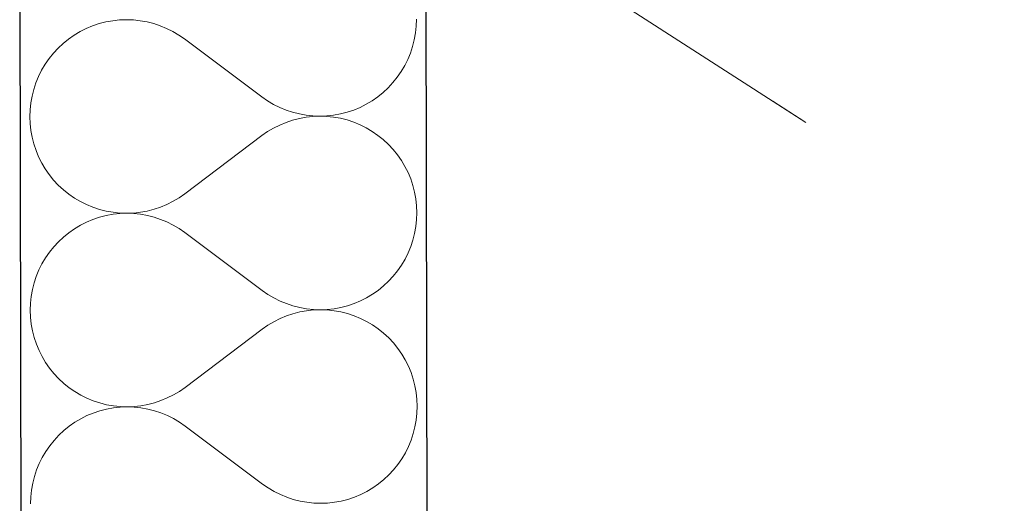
# Model space of a CAD drawing. Header units: millimetres. Extents: x -23738 to 4435, y -2716 to 20653.
# Tile 152 of 160: x -11148 to -10760, y 18571 to 18761. Entities that reach past the tile are written whole.
import ezdxf

# ---------------------------------------------------------------- set-up
doc = ezdxf.new("R2010")
doc.units = ezdxf.units.MM
doc.header["$MEASUREMENT"] = 0
doc.linetypes.add('Wipeout_Contour', pattern=[1000, 0, -1000])
doc.linetypes.add('Čerchovaná', pattern=[450, 200, -117.5, 15, -117.5])
for name, color, linetype in [('9._POHLED ZÁPADNÍ_2_2D prvky - obecné', 7, 'Continuous'), ('9._POHLED ZÁPADNÍ_2_Konstrukce - krov', 7, 'Continuous'), ('9._POHLED ZÁPADNÍ_2_Konstrukce - nosné', 7, 'Continuous'), ('9._POHLED ZÁPADNÍ_2_Nové_Konstrukce - nosné', 7, 'Continuous'), ('9._POHLED ZÁPADNÍ_2_Nové_Výplně - Povrchové', 7, 'Continuous'), ('9._POHLED ZÁPADNÍ_2_Nové_Výplně – Řezové', 7, 'Continuous'), ('9._POHLED ZÁPADNÍ_2_Výplně - Povrchové', 7, 'Continuous'), ('9._POHLED ZÁPADNÍ_2_VÝTAH VAR 1', 7, 'Continuous')]:
    doc.layers.add(name, color=color, linetype=linetype)

# ---------------------------------------------------------------- blocks, each defined once
blk = doc.blocks.new('*X21', base_point=(-24533.14, -6254.22))
at = {"layer": '9._POHLED ZÁPADNÍ_2_Nové_Výplně – Řezové', "color": 21, "linetype": 'Continuous', "lineweight": 20, "true_color": 0xffaaaa}
for p, q in [((-11106.05, 18761.29), (-11108.77, 18761.19)), ((-11103.33, 18761.2), (-11106.05, 18761.29)), ((-10991.88, 18758.78), (-10991.79, 18761.5)), ((-11121.88, 18757.83), (-11124.31, 18756.61)), ((-11119.37, 18758.87), (-11121.88, 18757.83)), ((-11116.79, 18759.74), (-11119.37, 18758.87)), ((-11114.15, 18760.41), (-11116.79, 18759.74)), ((-11111.47, 18760.9), (-11114.15, 18760.41)), ((-11108.77, 18761.19), (-11111.47, 18760.9)), ((-11100.63, 18760.91), (-11103.33, 18761.2)), ((-11097.95, 18760.43), (-11100.63, 18760.91)), ((-11095.31, 18759.76), (-11097.95, 18760.43)), ((-11092.73, 18758.9), (-11095.31, 18759.76)), ((-11090.21, 18757.87), (-11092.73, 18758.9)), ((-11087.78, 18756.65), (-11090.21, 18757.87)), ((-10992.17, 18756.07), (-10991.88, 18758.78)), ((-11128.88, 18753.66), (-11130.99, 18751.95)), ((-11126.65, 18755.22), (-11128.88, 18753.66)), ((-11124.31, 18756.61), (-11126.65, 18755.22)), ((-11085.44, 18755.26), (-11087.78, 18756.65)), ((-11083.2, 18753.72), (-11085.44, 18755.26)), ((-11052.69, 18730.91), (-11083.2, 18753.72)), ((-10992.65, 18753.39), (-10992.17, 18756.07)), ((-11132.98, 18750.1), (-11134.83, 18748.1)), ((-11130.99, 18751.95), (-11132.98, 18750.1)), ((-10994.17, 18748.17), (-10993.31, 18750.76)), ((-10993.31, 18750.76), (-10992.65, 18753.39)), ((-11136.54, 18745.98), (-11138.09, 18743.74)), ((-11134.83, 18748.1), (-11136.54, 18745.98)), ((-10995.21, 18745.66), (-10994.17, 18748.17)), ((-11138.09, 18743.74), (-11139.47, 18741.4)), ((-10997.8, 18740.88), (-10996.42, 18743.22)), ((-10996.42, 18743.22), (-10995.21, 18745.66)), ((-11140.68, 18738.97), (-11141.72, 18736.45)), ((-11139.47, 18741.4), (-11140.68, 18738.97)), ((-11001.06, 18736.52), (-10999.35, 18738.65)), ((-10999.35, 18738.65), (-10997.8, 18740.88)), ((-11141.72, 18736.45), (-11142.58, 18733.87)), ((-11004.9, 18732.67), (-11002.91, 18734.53)), ((-11002.91, 18734.53), (-11001.06, 18736.52)), ((-11143.25, 18731.23), (-11143.72, 18728.56)), ((-11142.58, 18733.87), (-11143.25, 18731.23)), ((-11052.69, 18730.91), (-11050.45, 18729.36)), ((-11009.24, 18729.41), (-11007.01, 18730.96)), ((-11007.01, 18730.96), (-11004.9, 18732.67)), ((-11143.72, 18728.56), (-11144.01, 18725.85)), ((-11050.45, 18729.36), (-11048.11, 18727.98)), ((-11048.11, 18727.98), (-11045.68, 18726.76)), ((-11045.68, 18726.76), (-11043.16, 18725.72)), ((-11016.53, 18725.75), (-11014.01, 18726.8)), ((-11014.01, 18726.8), (-11011.58, 18728.02)), ((-11011.58, 18728.02), (-11009.24, 18729.41)), ((-11144.01, 18725.85), (-11144.1, 18723.13)), ((-11144.1, 18723.13), (-11144, 18720.41)), ((-11043.16, 18725.72), (-11040.58, 18724.87)), ((-11040.58, 18724.87), (-11037.94, 18724.2)), ((-11037.94, 18724.2), (-11035.27, 18723.72)), ((-11035.26, 18722.93), (-11037.94, 18722.44)), ((-11035.27, 18723.72), (-11032.56, 18723.43)), ((-11032.56, 18723.23), (-11035.26, 18722.93)), ((-11032.56, 18723.43), (-11029.84, 18723.33)), ((-11029.84, 18723.33), (-11032.56, 18723.23)), ((-11029.84, 18723.33), (-11027.12, 18723.43)), ((-11027.12, 18723.24), (-11029.84, 18723.33)), ((-11027.12, 18723.43), (-11024.42, 18723.73)), ((-11024.42, 18722.96), (-11027.12, 18723.24)), ((-11024.42, 18723.73), (-11021.74, 18724.21)), ((-11021.74, 18722.48), (-11024.42, 18722.96)), ((-11021.74, 18724.21), (-11019.11, 18724.89)), ((-11019.1, 18721.82), (-11021.74, 18722.48)), ((-11019.11, 18724.89), (-11016.53, 18725.75)), ((-11144, 18720.41), (-11143.7, 18717.71)), ((-11048.09, 18718.63), (-11050.43, 18717.23)), ((-11045.66, 18719.85), (-11048.09, 18718.63)), ((-11043.15, 18720.9), (-11045.66, 18719.85)), ((-11040.57, 18721.76), (-11043.15, 18720.9)), ((-11037.94, 18722.44), (-11040.57, 18721.76)), ((-11016.52, 18720.96), (-11019.1, 18721.82)), ((-11014, 18719.93), (-11016.52, 18720.96)), ((-11011.57, 18718.71), (-11014, 18719.93)), ((-11009.22, 18717.33), (-11011.57, 18718.71)), ((-11143.7, 18717.71), (-11143.22, 18715.03)), ((-11143.22, 18715.03), (-11142.54, 18712.4)), ((-11052.66, 18715.67), (-11083.1, 18692.76)), ((-11050.43, 18717.23), (-11052.66, 18715.67)), ((-11006.98, 18715.78), (-11009.22, 18717.33)), ((-11004.86, 18714.08), (-11006.98, 18715.78)), ((-11142.54, 18712.4), (-11141.67, 18709.82)), ((-11002.87, 18712.23), (-11004.86, 18714.08)), ((-11001.01, 18710.24), (-11002.87, 18712.23)), ((-11141.67, 18709.82), (-11140.63, 18707.31)), ((-11140.63, 18707.31), (-11139.41, 18704.88)), ((-10999.3, 18708.13), (-11001.01, 18710.24)), ((-10997.74, 18705.9), (-10999.3, 18708.13)), ((-11139.41, 18704.88), (-11138.01, 18702.54)), ((-10996.35, 18703.56), (-10997.74, 18705.9)), ((-10995.13, 18701.13), (-10996.35, 18703.56)), ((-11138.01, 18702.54), (-11136.46, 18700.31)), ((-11136.46, 18700.31), (-11134.75, 18698.19)), ((-10994.08, 18698.62), (-10995.13, 18701.13)), ((-11134.75, 18698.19), (-11132.89, 18696.2)), ((-11132.89, 18696.2), (-11130.89, 18694.36)), ((-10993.22, 18696.04), (-10994.08, 18698.62)), ((-10992.54, 18693.41), (-10993.22, 18696.04)), ((-11130.89, 18694.36), (-11128.77, 18692.65)), ((-11128.77, 18692.65), (-11126.53, 18691.11)), ((-11085.33, 18691.21), (-11083.1, 18692.76)), ((-10992.05, 18690.73), (-10992.54, 18693.41)), ((-11126.53, 18691.11), (-11124.19, 18689.72)), ((-11124.19, 18689.72), (-11121.75, 18688.51)), ((-11121.75, 18688.51), (-11119.24, 18687.48)), ((-11092.6, 18687.54), (-11090.09, 18688.59)), ((-11090.09, 18688.59), (-11087.66, 18689.81)), ((-11087.66, 18689.81), (-11085.33, 18691.21)), ((-10991.76, 18688.02), (-10992.05, 18690.73)), ((-10991.65, 18685.31), (-10991.76, 18688.02)), ((-11119.24, 18687.48), (-11116.66, 18686.62)), ((-11116.66, 18686.62), (-11114.02, 18685.96)), ((-11114.01, 18684.22), (-11116.65, 18683.55)), ((-11114.02, 18685.96), (-11111.34, 18685.48)), ((-11111.34, 18684.71), (-11114.01, 18684.22)), ((-11111.34, 18685.48), (-11108.63, 18685.19)), ((-11108.63, 18685), (-11111.34, 18684.71)), ((-11108.63, 18685.19), (-11105.91, 18685.1)), ((-11105.91, 18685.1), (-11108.63, 18685)), ((-11105.91, 18685.1), (-11103.2, 18685.21)), ((-11103.2, 18685.01), (-11105.91, 18685.1)), ((-11103.2, 18685.21), (-11100.49, 18685.5)), ((-11100.49, 18684.72), (-11103.2, 18685.01)), ((-11100.49, 18685.5), (-11097.82, 18685.99)), ((-11097.81, 18684.24), (-11100.49, 18684.72)), ((-11097.82, 18685.99), (-11095.18, 18686.67)), ((-11095.18, 18683.57), (-11097.81, 18684.24)), ((-11095.18, 18686.67), (-11092.6, 18687.54)), ((-10991.75, 18682.59), (-10991.65, 18685.31)), ((-11124.17, 18680.42), (-11126.51, 18679.03)), ((-11121.74, 18681.64), (-11124.17, 18680.42)), ((-11119.23, 18682.68), (-11121.74, 18681.64)), ((-11116.65, 18683.55), (-11119.23, 18682.68)), ((-11092.59, 18682.71), (-11095.18, 18683.57)), ((-11090.08, 18681.68), (-11092.59, 18682.71)), ((-11087.65, 18680.46), (-11090.08, 18681.68)), ((-11085.3, 18679.07), (-11087.65, 18680.46)), ((-10992.51, 18677.2), (-10992.03, 18679.88)), ((-10992.03, 18679.88), (-10991.75, 18682.59)), ((-11128.74, 18677.47), (-11130.86, 18675.76)), ((-11126.51, 18679.03), (-11128.74, 18677.47)), ((-11083.07, 18677.52), (-11085.3, 18679.07)), ((-11052.55, 18654.72), (-11083.07, 18677.52)), ((-10993.18, 18674.57), (-10992.51, 18677.2)), ((-11132.85, 18673.91), (-11134.7, 18671.91)), ((-11130.86, 18675.76), (-11132.85, 18673.91)), ((-10994.03, 18671.98), (-10993.18, 18674.57)), ((-11136.4, 18669.79), (-11137.95, 18667.55)), ((-11134.7, 18671.91), (-11136.4, 18669.79)), ((-10996.28, 18667.03), (-10995.07, 18669.47)), ((-10995.07, 18669.47), (-10994.03, 18671.98)), ((-11139.34, 18665.21), (-11140.55, 18662.78)), ((-11137.95, 18667.55), (-11139.34, 18665.21)), ((-10999.22, 18662.45), (-10997.67, 18664.69)), ((-10997.67, 18664.69), (-10996.28, 18667.03)), ((-11140.55, 18662.78), (-11141.59, 18660.26)), ((-11000.92, 18660.33), (-10999.22, 18662.45)), ((-11142.44, 18657.68), (-11143.11, 18655.04)), ((-11141.59, 18660.26), (-11142.44, 18657.68)), ((-11004.76, 18656.48), (-11002.77, 18658.34)), ((-11002.77, 18658.34), (-11000.92, 18660.33)), ((-11143.11, 18655.04), (-11143.59, 18652.37)), ((-11052.55, 18654.72), (-11050.32, 18653.17)), ((-11050.32, 18653.17), (-11047.97, 18651.79)), ((-11011.45, 18651.83), (-11009.11, 18653.22)), ((-11009.11, 18653.22), (-11006.88, 18654.77)), ((-11006.88, 18654.77), (-11004.76, 18656.48)), ((-11143.87, 18649.66), (-11143.97, 18646.94)), ((-11143.59, 18652.37), (-11143.87, 18649.66)), ((-11047.97, 18651.79), (-11045.54, 18650.57)), ((-11045.54, 18650.57), (-11043.03, 18649.53)), ((-11043.03, 18649.53), (-11040.44, 18648.68)), ((-11018.97, 18648.7), (-11016.39, 18649.56)), ((-11016.39, 18649.56), (-11013.88, 18650.61)), ((-11013.88, 18650.61), (-11011.45, 18651.83)), ((-11143.97, 18646.94), (-11143.86, 18644.22)), ((-11040.44, 18645.57), (-11043.02, 18644.71)), ((-11040.44, 18648.68), (-11037.81, 18648.01)), ((-11037.8, 18646.25), (-11040.44, 18645.57)), ((-11037.81, 18648.01), (-11035.13, 18647.53)), ((-11035.13, 18646.74), (-11037.8, 18646.25)), ((-11035.13, 18647.53), (-11032.42, 18647.24)), ((-11032.42, 18647.04), (-11035.13, 18646.74)), ((-11032.42, 18647.24), (-11029.71, 18647.14)), ((-11029.71, 18647.14), (-11032.42, 18647.04)), ((-11029.71, 18647.14), (-11026.99, 18647.24)), ((-11026.99, 18647.05), (-11029.71, 18647.14)), ((-11026.99, 18647.24), (-11024.28, 18647.54)), ((-11024.28, 18646.77), (-11026.99, 18647.05)), ((-11024.28, 18647.54), (-11021.61, 18648.02)), ((-11021.6, 18646.29), (-11024.28, 18646.77)), ((-11021.61, 18648.02), (-11018.97, 18648.7)), ((-11018.97, 18645.62), (-11021.6, 18646.29)), ((-11016.38, 18644.77), (-11018.97, 18645.62)), ((-11143.86, 18644.22), (-11143.57, 18641.52)), ((-11143.57, 18641.52), (-11143.08, 18638.84)), ((-11050.29, 18641.04), (-11052.53, 18639.48)), ((-11047.96, 18642.44), (-11050.29, 18641.04)), ((-11045.53, 18643.66), (-11047.96, 18642.44)), ((-11043.02, 18644.71), (-11045.53, 18643.66)), ((-11013.87, 18643.74), (-11016.38, 18644.77)), ((-11011.43, 18642.52), (-11013.87, 18643.74)), ((-11009.09, 18641.14), (-11011.43, 18642.52)), ((-11006.85, 18639.59), (-11009.09, 18641.14)), ((-11143.08, 18638.84), (-11142.4, 18636.21)), ((-11052.53, 18639.48), (-11082.96, 18616.57)), ((-11004.73, 18637.89), (-11006.85, 18639.59)), ((-11002.73, 18636.04), (-11004.73, 18637.89)), ((-11142.4, 18636.21), (-11141.54, 18633.63)), ((-11141.54, 18633.63), (-11140.49, 18631.12)), ((-11000.87, 18634.05), (-11002.73, 18636.04)), ((-10999.16, 18631.94), (-11000.87, 18634.05)), ((-11140.49, 18631.12), (-11139.27, 18628.68)), ((-10997.61, 18629.71), (-10999.16, 18631.94)), ((-10996.21, 18627.37), (-10997.61, 18629.71)), ((-11139.27, 18628.68), (-11137.88, 18626.35)), ((-11137.88, 18626.35), (-11136.32, 18624.12)), ((-10994.99, 18624.94), (-10996.21, 18627.37)), ((-11136.32, 18624.12), (-11134.61, 18622)), ((-11134.61, 18622), (-11132.75, 18620.01)), ((-10993.95, 18622.43), (-10994.99, 18624.94)), ((-10993.08, 18619.85), (-10993.95, 18622.43)), ((-11132.75, 18620.01), (-11130.76, 18618.16)), ((-11130.76, 18618.16), (-11128.64, 18616.46)), ((-10992.4, 18617.21), (-10993.08, 18619.85)), ((-11128.64, 18616.46), (-11126.4, 18614.92)), ((-11126.4, 18614.92), (-11124.05, 18613.53)), ((-11087.53, 18613.62), (-11085.19, 18615.02)), ((-11085.19, 18615.02), (-11082.96, 18616.57)), ((-10991.92, 18614.54), (-10992.4, 18617.21)), ((-10991.62, 18611.83), (-10991.92, 18614.54)), ((-11124.05, 18613.53), (-11121.62, 18612.32)), ((-11121.62, 18612.32), (-11119.1, 18611.28)), ((-11119.1, 18611.28), (-11116.52, 18610.43)), ((-11116.52, 18610.43), (-11113.88, 18609.76)), ((-11097.68, 18609.8), (-11095.05, 18610.48)), ((-11095.05, 18610.48), (-11092.47, 18611.35)), ((-11092.47, 18611.35), (-11089.96, 18612.4)), ((-11089.96, 18612.4), (-11087.53, 18613.62)), ((-10991.52, 18609.12), (-10991.62, 18611.83)), ((-11119.1, 18606.49), (-11121.61, 18605.45)), ((-11116.51, 18607.36), (-11119.1, 18606.49)), ((-11113.88, 18608.03), (-11116.51, 18607.36)), ((-11113.88, 18609.76), (-11111.2, 18609.29)), ((-11111.2, 18608.52), (-11113.88, 18608.03)), ((-11111.2, 18609.29), (-11108.5, 18609)), ((-11108.5, 18608.81), (-11111.2, 18608.52)), ((-11108.5, 18609), (-11105.78, 18608.91)), ((-11105.78, 18608.91), (-11108.5, 18608.81)), ((-11105.78, 18608.91), (-11103.06, 18609.02)), ((-11103.06, 18608.82), (-11105.78, 18608.91)), ((-11103.06, 18609.02), (-11100.36, 18609.31)), ((-11100.36, 18608.53), (-11103.06, 18608.82)), ((-11100.36, 18609.31), (-11097.68, 18609.8)), ((-11097.68, 18608.05), (-11100.36, 18608.53)), ((-11095.04, 18607.38), (-11097.68, 18608.05)), ((-11092.46, 18606.52), (-11095.04, 18607.38)), ((-11089.94, 18605.49), (-11092.46, 18606.52)), ((-10991.9, 18603.69), (-10991.61, 18606.4)), ((-10991.61, 18606.4), (-10991.52, 18609.12)), ((-11126.38, 18602.84), (-11128.61, 18601.28)), ((-11124.04, 18604.23), (-11126.38, 18602.84)), ((-11121.61, 18605.45), (-11124.04, 18604.23)), ((-11087.51, 18604.27), (-11089.94, 18605.49)), ((-11085.17, 18602.88), (-11087.51, 18604.27)), ((-11082.93, 18601.33), (-11085.17, 18602.88)), ((-10992.38, 18601.01), (-10991.9, 18603.69)), ((-11130.72, 18599.57), (-11132.71, 18597.72)), ((-11128.61, 18601.28), (-11130.72, 18599.57)), ((-11052.42, 18578.53), (-11082.93, 18601.33)), ((-10993.9, 18595.79), (-10993.04, 18598.38)), ((-10993.04, 18598.38), (-10992.38, 18601.01)), ((-11134.56, 18595.72), (-11136.27, 18593.6)), ((-11132.71, 18597.72), (-11134.56, 18595.72)), ((-10994.94, 18593.28), (-10993.9, 18595.79)), ((-11137.82, 18591.36), (-11139.2, 18589.02)), ((-11136.27, 18593.6), (-11137.82, 18591.36)), ((-10997.53, 18588.5), (-10996.15, 18590.84)), ((-10996.15, 18590.84), (-10994.94, 18593.28)), ((-11139.2, 18589.02), (-11140.41, 18586.59)), ((-10999.08, 18586.26), (-10997.53, 18588.5)), ((-11141.45, 18584.07), (-11142.31, 18581.49)), ((-11140.41, 18586.59), (-11141.45, 18584.07)), ((-11002.64, 18582.15), (-11000.79, 18584.14)), ((-11000.79, 18584.14), (-10999.08, 18586.26)), ((-11142.31, 18581.49), (-11142.97, 18578.85)), ((-11006.74, 18578.58), (-11004.63, 18580.29)), ((-11004.63, 18580.29), (-11002.64, 18582.15)), ((-11143.45, 18576.17), (-11143.74, 18573.47)), ((-11142.97, 18578.85), (-11143.45, 18576.17)), ((-11052.42, 18578.53), (-11050.18, 18576.98)), ((-11050.18, 18576.98), (-11047.84, 18575.6)), ((-11047.84, 18575.6), (-11045.41, 18574.38)), ((-11013.74, 18574.42), (-11011.31, 18575.64)), ((-11011.31, 18575.64), (-11008.97, 18577.03)), ((-11008.97, 18577.03), (-11006.74, 18578.58)), ((-11143.74, 18573.47), (-11143.83, 18570.75)), ((-11045.41, 18574.38), (-11042.89, 18573.34)), ((-11042.89, 18573.34), (-11040.31, 18572.49)), ((-11040.31, 18572.49), (-11037.67, 18571.81)), ((-11037.67, 18571.81), (-11034.99, 18571.33)), ((-11034.99, 18571.33), (-11032.29, 18571.05)), ((-11026.85, 18571.05), (-11024.15, 18571.35)), ((-11024.15, 18571.35), (-11021.47, 18571.83)), ((-11021.47, 18571.83), (-11018.84, 18572.51)), ((-11018.84, 18572.51), (-11016.26, 18573.37)), ((-11016.26, 18573.37), (-11013.74, 18574.42)), ((-11032.29, 18571.05), (-11029.57, 18570.95)), ((-11029.57, 18570.95), (-11026.85, 18571.05))]:
    blk.add_line(p, q, dxfattribs=at)

msp = doc.modelspace()

# ---------------------------------------------------------------- wipeouts: each hides what was drawn before it
at = {"color": 254, "linetype": 'Wipeout_Contour', "lineweight": 0, "ltscale": 79825.826241}
msp.add_wipeout([(-321.69, 18130.07), (-10988.36, 18978.06), (-10988.08, 18817.53), (-321.69, 17969.56)], dxfattribs=at).dxf.layer = '9._POHLED ZÁPADNÍ_2_Nové_Výplně - Povrchové'

# ---------------------------------------------------------------- next in the draw order: wipeouts: each hides what was drawn before it
at = {"color": 254, "linetype": 'Wipeout_Contour', "lineweight": 0, "ltscale": 72283.801497}
msp.add_wipeout([(-11148.1, 18830.25), (-11130.82, 9083.32), (-10970.82, 9083.6), (-10988.08, 18817.53)], dxfattribs=at).dxf.layer = '9._POHLED ZÁPADNÍ_2_Nové_Výplně - Povrchové'

# ---------------------------------------------------------------- next in the draw order: linework, layer by layer
at = {"layer": '9._POHLED ZÁPADNÍ_2_Nové_Konstrukce - nosné', "color": 1, "linetype": 'Continuous', "lineweight": 25, "flags": 128}
for points in [[(-11148.1, 18830.25), (-11130.82, 9083.32)], [(-10970.82, 9083.6), (-10988.08, 18817.53)]]:
    msp.add_lwpolyline(points, dxfattribs=at)

# ---------------------------------------------------------------- next in the draw order: wipeouts: each hides what was drawn before it
at = {"color": 254, "linetype": 'Wipeout_Contour', "lineweight": 0, "ltscale": 64470.851087}
msp.add_wipeout([(-10988.66, 18817.58), (-10536.56, 18330.21), (-10538.5, 18781.79)], dxfattribs=at).dxf.layer = '9._POHLED ZÁPADNÍ_2_Výplně - Povrchové'

# ---------------------------------------------------------------- next in the draw order: wipeouts: each hides what was drawn before it
at = {"color": 254, "linetype": 'Wipeout_Contour', "lineweight": 0, "ltscale": 64334.592912}
msp.add_wipeout([(-10536.56, 18330.21), (-10988.66, 18817.58), (-10986.72, 18366)], dxfattribs=at).dxf.layer = '9._POHLED ZÁPADNÍ_2_Výplně - Povrchové'

# ---------------------------------------------------------------- next in the draw order: linework, layer by layer
at = {"layer": '9._POHLED ZÁPADNÍ_2_Konstrukce - nosné', "color": 251, "linetype": 'Continuous', "lineweight": 20, "true_color": 0x6a6a6a, "flags": 128}
msp.add_lwpolyline([(-10988.66, 18817.58), (-10946.75, 9064.83)], dxfattribs=at)

# ---------------------------------------------------------------- next in the draw order: wipeouts: each hides what was drawn before it
at = {"color": 254, "linetype": 'Wipeout_Contour', "lineweight": 0, "ltscale": 79825.826241}
msp.add_wipeout([(-321.69, 18130.07), (-10988.36, 18978.06), (-10988.08, 18817.53), (-321.69, 17969.56)], dxfattribs=at).dxf.layer = '9._POHLED ZÁPADNÍ_2_Nové_Výplně – Řezové'

# ---------------------------------------------------------------- next in the draw order: wipeouts: each hides what was drawn before it
at = {"color": 254, "linetype": 'Wipeout_Contour', "lineweight": 0, "ltscale": 72283.801497}
msp.add_wipeout([(-11148.1, 18830.25), (-11130.82, 9083.32), (-10970.82, 9083.6), (-10988.08, 18817.53)], dxfattribs=at).dxf.layer = '9._POHLED ZÁPADNÍ_2_Nové_Výplně – Řezové'

# ---------------------------------------------------------------- next in the draw order: linework, layer by layer
at = {"layer": '9._POHLED ZÁPADNÍ_2_2D prvky - obecné', "color": 214, "linetype": 'Čerchovaná', "lineweight": 20}
msp.add_line((-4140.89, 14406.18), (-10988.66, 18817.58), dxfattribs=at)
at = {"layer": '9._POHLED ZÁPADNÍ_2_Konstrukce - krov', "color": 8, "linetype": 'Čerchovaná', "lineweight": 13}
msp.add_line((-11006.59, 18829.13), (-4140.89, 14406.18), dxfattribs=at)
at = {"layer": '9._POHLED ZÁPADNÍ_2_Nové_Konstrukce - nosné', "color": 1, "linetype": 'Continuous', "lineweight": 25, "flags": 128}
for points in [[(-11148.1, 18830.25), (-11130.82, 9083.32)], [(-10970.82, 9083.6), (-10988.08, 18817.53)]]:
    msp.add_lwpolyline(points, dxfattribs=at)

# ---------------------------------------------------------------- next in the draw order: block references
at = {"layer": '9._POHLED ZÁPADNÍ_2_VÝTAH VAR 1', "color": 9, "linetype": 'Continuous', "lineweight": 13}
msp.add_blockref('*X21', (-24533.14, -6254.22), dxfattribs=at)

doc.saveas('drawing.dxf')
